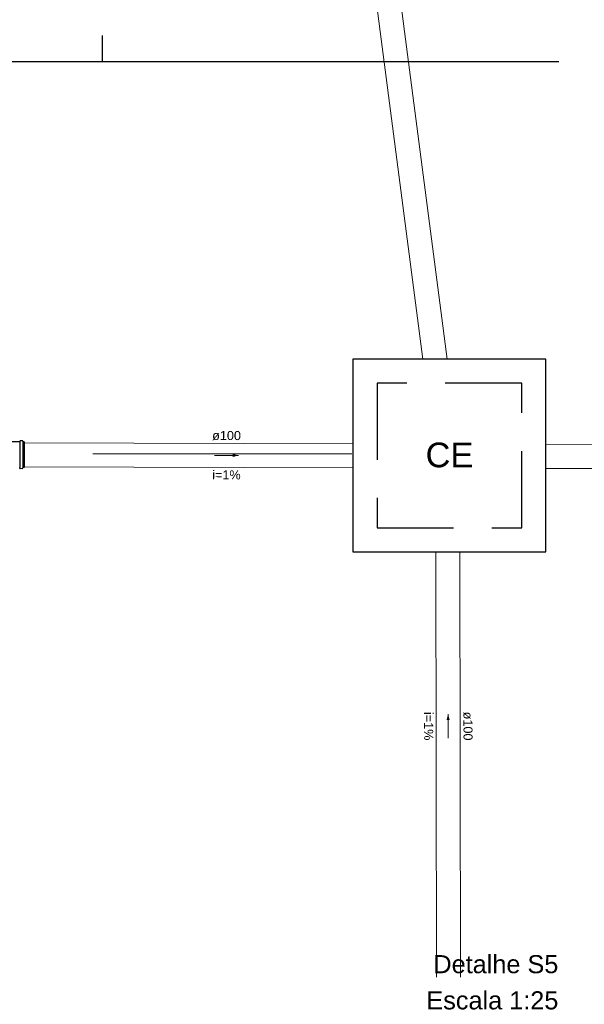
# Model space of a CAD drawing. Header units: millimetres. Extents: x 7734.2 to 7776.2, y 6881.9 to 6908.
# Tile 2 of 4: x 7747.6 to 7757, y 6881.9 to 6898.2. Entities that reach past the tile are written whole.
import ezdxf

# ---------------------------------------------------------------- set-up
doc = ezdxf.new("R2010")
doc.units = ezdxf.units.MM
doc.header["$MEASUREMENT"] = 0
doc.linetypes.add('DASHED', pattern=[1.905, 1.27, -0.635])
for name, color, linetype in [('ARQ-PISO', 8, 'Continuous'), ('Simbolos', 5, 'Continuous'), ('Simbolos_int', 2, 'Continuous')]:
    doc.layers.add(name, color=color, linetype=linetype)
for name, color, linetype, lineweight in [('DI-Títulos', 3, 'Continuous', 5), ('Nível 1', 7, 'Continuous', 5), ('TQ-Condutos', 3, 'Continuous', 5), ('TQ-Sentido conduto', 9, 'Continuous', 5), ('TQ-Textos conduto', 7, 'Continuous', 5)]:
    doc.layers.add(name, color=color, linetype=linetype, lineweight=lineweight)
doc.styles.add('Arial', font='txt')

msp = doc.modelspace()

# ---------------------------------------------------------------- hatches: boundary and pattern name
at = {"layer": 'TQ-Sentido conduto', "linetype": 'Continuous'}
for points in [[(7751.224, 6890.999), (7751.128, 6891.025), (7751.128, 6890.973)], [(7754.701, 6886.709), (7754.675, 6886.613), (7754.727, 6886.613)]]:
    msp.add_hatch(color=256, dxfattribs=at).paths.add_polyline_path(points)

# ---------------------------------------------------------------- linework, layer by layer
at = {"layer": 'ARQ-PISO'}
for p, q in [((7748.961, 6897.964), (7748.961, 6897.531)), ((7744.721, 6897.531), (7756.54, 6897.531))]:
    msp.add_line(p, q, dxfattribs=at)
at = {"layer": 'Nível 1'}
msp.add_line((7748.809, 6891.026), (7753.101, 6891.026), dxfattribs=at)
at = {"layer": 'Simbolos'}
for p, q in [((7747.593, 6891.223), (7747.466, 6891.224)), ((7747.598, 6891.237), (7747.597, 6891.227)), ((7747.64, 6891.241), (7747.602, 6891.241)), ((7747.644, 6891.238), (7747.647, 6891.226)), ((7747.668, 6891.223), (7747.651, 6891.223)), ((7747.668, 6891.223), (7747.667, 6890.797)), ((7747.597, 6890.783), (7747.596, 6890.793)), ((7747.638, 6890.779), (7747.601, 6890.78)), ((7747.642, 6890.782), (7747.645, 6890.794)), ((7747.667, 6890.797), (7747.649, 6890.797))]:
    msp.add_line(p, q, dxfattribs=at)
at = {"layer": 'Simbolos', "linetype": 'Continuous'}
msp.add_lwpolyline([(7753.122, 6889.398), (7756.322, 6889.398), (7756.322, 6892.598), (7753.122, 6892.598), (7753.122, 6889.398), (7753.122, 6889.398)], dxfattribs=at)
at = {"layer": 'Simbolos'}
for points in [[(7747.593, 6891.223), (7747.594, 6891.223), (7747.594, 6891.223), (7747.595, 6891.224), (7747.595, 6891.224), (7747.596, 6891.224), (7747.596, 6891.225), (7747.597, 6891.226), (7747.597, 6891.226), (7747.597, 6891.227)], [(7747.602, 6891.241), (7747.601, 6891.241), (7747.601, 6891.24), (7747.6, 6891.24), (7747.6, 6891.24), (7747.599, 6891.239), (7747.599, 6891.239), (7747.598, 6891.238), (7747.598, 6891.238), (7747.598, 6891.237)], [(7747.644, 6891.238), (7747.643, 6891.238), (7747.643, 6891.239), (7747.643, 6891.239), (7747.642, 6891.24), (7747.642, 6891.24), (7747.642, 6891.24), (7747.641, 6891.24), (7747.64, 6891.241), (7747.64, 6891.241)], [(7747.647, 6891.226), (7747.647, 6891.225), (7747.647, 6891.225), (7747.648, 6891.224), (7747.648, 6891.224), (7747.648, 6891.224), (7747.649, 6891.223), (7747.649, 6891.223), (7747.65, 6891.223), (7747.651, 6891.223)], [(7747.596, 6890.793), (7747.596, 6890.794), (7747.595, 6890.795), (7747.595, 6890.795), (7747.595, 6890.796), (7747.594, 6890.796), (7747.594, 6890.797), (7747.593, 6890.797), (7747.592, 6890.797), (7747.592, 6890.797)], [(7747.597, 6890.783), (7747.597, 6890.783), (7747.597, 6890.782), (7747.597, 6890.781), (7747.598, 6890.781), (7747.598, 6890.78), (7747.599, 6890.78), (7747.599, 6890.78), (7747.6, 6890.78), (7747.601, 6890.78)], [(7747.638, 6890.779), (7747.639, 6890.779), (7747.64, 6890.78), (7747.64, 6890.78), (7747.641, 6890.78), (7747.641, 6890.78), (7747.641, 6890.781), (7747.642, 6890.781), (7747.642, 6890.782), (7747.642, 6890.782)], [(7747.649, 6890.797), (7747.649, 6890.797), (7747.648, 6890.797), (7747.648, 6890.797), (7747.647, 6890.796), (7747.647, 6890.796), (7747.646, 6890.796), (7747.646, 6890.795), (7747.646, 6890.795), (7747.645, 6890.794)]]:
    msp.add_lwpolyline(points, dxfattribs=at)
at = {"layer": 'Simbolos_int'}
for p, q in [((7747.597, 6891.223), (7747.595, 6890.797)), ((7747.648, 6891.223), (7747.646, 6890.797))]:
    msp.add_line(p, q, dxfattribs=at)
at = {"layer": 'Simbolos_int', "linetype": 'DASHED'}
msp.add_lwpolyline([(7753.522, 6889.798), (7755.922, 6889.798), (7755.922, 6892.198), (7753.522, 6892.198), (7753.522, 6889.798), (7753.522, 6889.798)], dxfattribs=at)
at = {"layer": 'TQ-Condutos'}
for p, q in [((7754.283, 6892.598), (7752.276, 6907.997)), ((7754.686, 6892.598), (7752.68, 6907.994)), ((7747.668, 6891.21), (7753.122, 6891.193)), ((7776.2, 6891.12), (7756.322, 6891.183)), ((7747.667, 6890.81), (7753.122, 6890.793)), ((7776.2, 6890.72), (7756.322, 6890.783)), ((7754.507, 6882.344), (7754.497, 6889.398)), ((7754.907, 6882.344), (7754.897, 6889.398))]:
    msp.add_line(p, q, dxfattribs=at)
at = {"layer": 'TQ-Sentido conduto'}
for points in [[(7750.824, 6891), (7751.224, 6890.999)], [(7754.701, 6886.309), (7754.701, 6886.709)]]:
    msp.add_lwpolyline(points, dxfattribs=at)

# ---------------------------------------------------------------- texts
at = {"layer": 'DI-Títulos', "char_height": 0.3, "attachment_point": 9, "line_spacing_factor": 0.6, "style": 'Arial'}
for s, insert, width in [('Detalhe S5', (7756.53, 6882.408), 4.15611), ('Escala 1:25', (7756.53, 6881.808), 4.38949)]:
    msp.add_mtext(s, dxfattribs=dict(at, insert=insert, width=width))
at = {"layer": 'Simbolos', "insert": (7754.327, 6890.797), "char_height": 0.4086, "width": 1.58364, "attachment_point": 7, "line_spacing_factor": 0.6, "style": 'Arial'}
msp.add_mtext('CE', dxfattribs=at)
at = {"layer": 'TQ-Textos conduto', "char_height": 0.15, "attachment_point": 8, "line_spacing_factor": 0.6, "style": 'Arial'}
for s, insert, width, rotation in [('ø100', (7751.025, 6891.25), 0.9573, 359.8224), ('i=1%', (7751.023, 6890.6), 0.94562, 359.8224), ('i=1%', (7754.302, 6886.509), 0.94562, 270.0857), ('ø100', (7754.952, 6886.51), 0.9573, 270.0857)]:
    msp.add_mtext(s, dxfattribs=dict(at, insert=insert, width=width, rotation=rotation))

doc.saveas('drawing.dxf')
